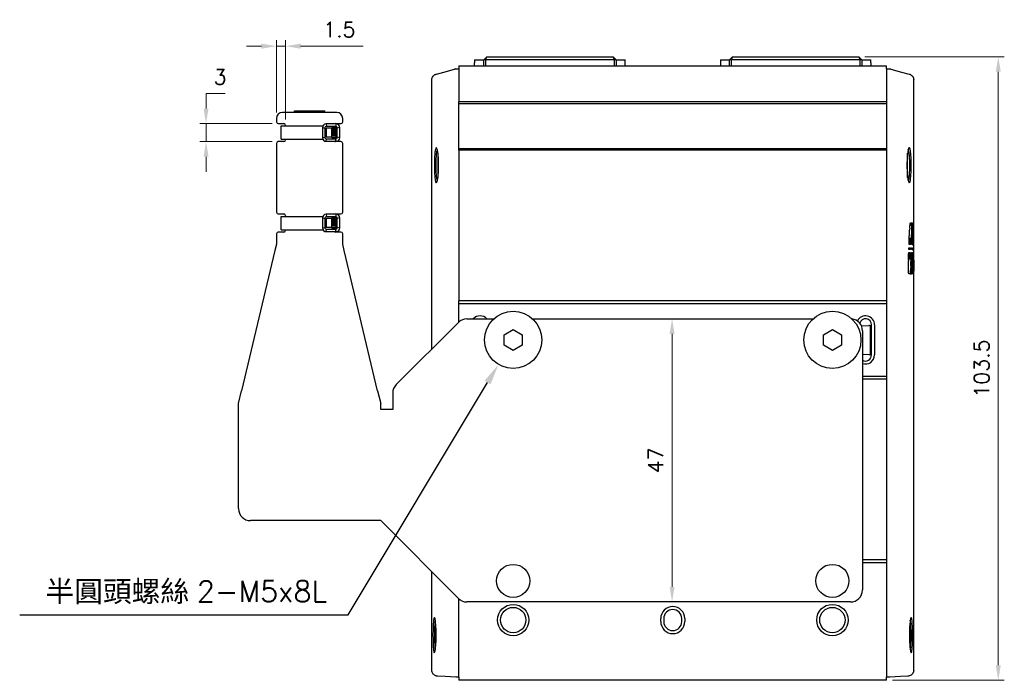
# Model space of a CAD drawing. Header units: millimetres. Extents: x 0 to 7391, y -1386 to 1502.
# Tile 111 of 127: x 7114 to 7278, y 286 to 396. Entities that reach past the tile are written whole.
import ezdxf

# ---------------------------------------------------------------- set-up
doc = ezdxf.new("R2010")
doc.units = ezdxf.units.MM
doc.header["$LTSCALE"] = 0.5
doc.layers.add('AM_5', color=3, linetype='Continuous', lineweight=25)
doc.layers.add('可見 (ISO)', color=7, linetype='Continuous', lineweight=25)
doc.styles.get("Standard").update_dxf_attribs({"font": 'arial.ttf'})
doc.styles.add('尺寸標註', font='romans.shx', dxfattribs={"bigfont": 'CHINESET.SHX'})
doc.dimstyles.new('CNS1$0', dxfattribs={"dimtxt": 2.5, "dimasz": 2.5, "dimexe": 1, "dimexo": 1, "dimgap": 1.5, "dimtad": 1, "dimtoh": 1, "dimdec": 1, "dimdsep": 46, "dimtxsty": '尺寸標註', "dimcen": 0, "dimclrd": 2, "dimclre": 2, "dimclrt": 1, "dimadec": 0, "dimazin": 2, "dimtp": 0.1, "dimtm": 0.1, "dimtfac": 0.71, "dimtdec": 1, "dimtmove": 0, "dimatfit": 0, "dimfxl": 0, "dimlwd": 13, "dimlwe": 13, "dimarcsym": 0})

# ---------------------------------------------------------------- blocks, each defined once
blk = doc.blocks.new('結束バンド-正')
h = blk.add_hatch()
h.set_pattern_fill('ANSI34', color=256, scale=0.01, angle=135)
h.set_pattern_definition([(180, (-455.40018, -1648.04103), (-1e-17, -0.1905), []), (180, (-455.43193, -1648.00928), (-1e-17, -0.1905), []), (180, (-455.46368, -1647.97753), (-1e-17, -0.1905), []), (180, (-455.49543, -1647.94578), (-1e-17, -0.1905), [])])
h.paths.add_polyline_path([(-0.51, -1.57), (-0.61, -2.24), (0.61, -2.24), (0.51, -1.57)])
for p, q in [((-1.11, 6.85), (1.1, 6.85)), ((1.1, 6.85), (1.1, -0.06)), ((0.84, 0), (-0.84, 0)), ((-0.84, 0), (-0.74, -0.4)), ((0.84, 0), (0.74, -0.4)), ((-1.44, -0.6), (-1.44, -2.27)), ((-1.44, -0.6), (-1.04, -0.7)), ((-0.74, -1.57), (-0.84, -1.57)), ((-0.74, -1.57), (-0.74, -0.6)), ((-0.61, -2.24), (-0.51, -1.57)), ((0.61, -2.24), (0.51, -1.57)), ((0.74, -1.57), (0.74, -0.6)), ((0.84, -1.57), (0.74, -1.57)), ((0.84, -1.57), (0.84, -2.17)), ((1.44, -0.6), (1.04, -0.7)), ((1.44, -2.27), (1.44, -0.6)), ((-1.44, -2.27), (-1.04, -2.17)), ((-0.84, -2.87), (-0.74, -2.47)), ((-0.84, -2.87), (0.84, -2.87)), ((0.84, -2.87), (0.74, -2.47)), ((1.44, -2.27), (1.04, -2.17))]:
    blk.add_line(p, q)
for points in [[(-1.11, 6.85), (-1.11, -0.06)], [(0.74, -0.6), (-0.74, -0.6)]]:
    blk.add_lwpolyline(points)
blk.add_lwpolyline([(-0.74, -2.47), (0.74, -2.47, 0.414214), (1.04, -2.17), (1.04, -0.7, 0.414214), (0.74, -0.4), (-0.74, -0.4, 0.414214), (-1.04, -0.7), (-1.04, -2.17, 0.414214)], format="xyb", close=True)
blk.add_lwpolyline([(-0.84, -1.57), (-0.84, -2.17, 0.414214), (-0.74, -2.27), (0.74, -2.27, 0.414214), (0.84, -2.17)], format="xyb")
blk.add_lwpolyline([(-0.81, -1.57), (0.81, -1.57), (0.81, -2.24), (-0.81, -2.24)], close=True)
for centre, start, end in [((-0.84, -0.6), 90, 180), ((0.84, -0.6), 0, 90), ((-0.84, -2.27), 180, 270), ((0.84, -2.27), 270, 0)]:
    blk.add_arc(centre, 0.6, start, end)
blk = doc.blocks.new('*D963')
at = {"layer": 'AM_5', "color": 2, "linetype": 'ByBlock', "lineweight": 13}
for p, q in [((7154.26, 391.31), (7151.76, 391.31)), ((7156.76, 380.31), (7156.76, 392.31)), ((7156.76, 391.31), (7158.26, 391.31)), ((7158.26, 379.16), (7158.26, 392.31)), ((7160.76, 391.31), (7171.14, 391.31))]:
    blk.add_line(p, q, dxfattribs=at)
at = {"layer": 'AM_5', "color": 2}
for points in [[(7154.26, 391.73), (7154.26, 390.89), (7156.76, 391.31)], [(7160.76, 391.73), (7160.76, 390.89), (7158.26, 391.31)]]:
    blk.add_solid(points, dxfattribs=at)
at = {"layer": 'Defpoints', "color": 0}
for p in [(7158.26, 391.31), (7156.76, 379.31), (7158.26, 378.16)]:
    blk.add_point(p, dxfattribs=at)
at = {"layer": 'AM_5', "color": 1, "insert": (7167.2, 394.06), "char_height": 2.5, "attachment_point": 5, "style": '尺寸標註'}
blk.add_mtext('1.5', dxfattribs=at)
blk = doc.blocks.new('*D981')
at = {"layer": 'AM_5', "color": 2, "linetype": 'ByBlock', "lineweight": 13}
for p, q in [((7145.06, 380.96), (7145.06, 383.46)), ((7145.06, 383.46), (7148.23, 383.46)), ((7156.06, 378.46), (7144.06, 378.46)), ((7145.06, 375.46), (7145.06, 378.46)), ((7156.06, 375.46), (7144.06, 375.46)), ((7145.06, 372.96), (7145.06, 370.46))]:
    blk.add_line(p, q, dxfattribs=at)
at = {"layer": 'AM_5', "color": 2}
for points in [[(7144.65, 380.96), (7145.48, 380.96), (7145.06, 378.46)], [(7144.65, 372.96), (7145.48, 372.96), (7145.06, 375.46)]]:
    blk.add_solid(points, dxfattribs=at)
at = {"layer": 'Defpoints', "color": 0}
for p in [(7145.06, 378.46), (7157.06, 378.46), (7157.06, 375.46)]:
    blk.add_point(p, dxfattribs=at)
at = {"layer": 'AM_5', "color": 1, "insert": (7147.4, 386.21), "char_height": 2.5, "attachment_point": 5, "style": '尺寸標註'}
blk.add_mtext('3', dxfattribs=at)
blk = doc.blocks.new('*D982')
at = {"layer": 'AM_5', "color": 2, "linetype": 'ByBlock', "lineweight": 13}
for p, q in [((7221.56, 346.05), (7221.45, 346.05)), ((7222.45, 343.55), (7222.45, 301.55)), ((7221.23, 299.05), (7223.45, 299.05))]:
    blk.add_line(p, q, dxfattribs=at)
at = {"layer": 'AM_5', "color": 2}
for points in [[(7222.03, 343.55), (7222.86, 343.55), (7222.45, 346.05)], [(7222.03, 301.55), (7222.86, 301.55), (7222.45, 299.05)]]:
    blk.add_solid(points, dxfattribs=at)
at = {"layer": 'Defpoints', "color": 0}
for p in [(7222.56, 346.05), (7220.23, 299.05), (7222.45, 299.05)]:
    blk.add_point(p, dxfattribs=at)
at = {"layer": 'AM_5', "color": 1, "insert": (7219.7, 322.55), "char_height": 2.5, "attachment_point": 5, "rotation": 90, "style": '尺寸標註'}
blk.add_mtext('47', dxfattribs=at)
blk = doc.blocks.new('*D983')
at = {"layer": 'AM_5', "color": 2, "linetype": 'ByBlock', "lineweight": 13}
for p, q in [((7254.46, 389.55), (7277.61, 389.55)), ((7276.61, 387.05), (7276.61, 288.55)), ((7259.06, 286.05), (7277.61, 286.05))]:
    blk.add_line(p, q, dxfattribs=at)
at = {"layer": 'AM_5', "color": 2}
for points in [[(7276.19, 387.05), (7277.03, 387.05), (7276.61, 389.55)], [(7276.19, 288.55), (7277.03, 288.55), (7276.61, 286.05)]]:
    blk.add_solid(points, dxfattribs=at)
at = {"layer": 'Defpoints', "color": 0}
for p in [(7253.46, 389.55), (7258.06, 286.05), (7276.61, 286.05)]:
    blk.add_point(p, dxfattribs=at)
at = {"layer": 'AM_5', "color": 1, "insert": (7273.86, 337.8), "char_height": 2.5, "attachment_point": 5, "rotation": 90, "style": '尺寸標註'}
blk.add_mtext('103.5', dxfattribs=at)
blk = doc.blocks.new('*S936')
at = {"layer": 'AM_5'}
for p, q in [((2129.12, -461.28), (2152.3, -422.74)), ((2074.61, -461.28), (2129.12, -461.28))]:
    blk.add_line(p, q, dxfattribs=at)
at = {"layer": 'AM_5', "linetype": 'Continuous'}
blk.add_trace([(2152.8, -423.04), (2151.8, -422.44), (2154.1, -419.74)], dxfattribs=at)
at = {"layer": 'AM_5', "color": 2, "insert": (2125.62, -459.53), "char_height": 3.5, "attachment_point": 9}
blk.add_mtext('{\\fPMingLiU|b0|i0|c136|p18;半圓頭螺絲 \\Fromans|c0;2-M\\Fromans|c136;5\\Fromans|c0;x\\Fromans|c136;8\\Fromans|c0;L}', dxfattribs=at)

msp = doc.modelspace()

# ---------------------------------------------------------------- linework, layer by layer
at = {"layer": '可見 (ISO)'}
for p, q in [((7191.162, 389.048), (7191.662, 389.548)), ((7191.462, 389.048), (7191.67, 389.548)), ((7191.662, 389.548), (7191.67, 389.548)), ((7191.67, 389.548), (7212.655, 389.548)), ((7212.655, 389.548), (7212.662, 389.548)), ((7212.862, 389.048), (7212.655, 389.548)), ((7212.662, 389.548), (7213.162, 389.048)), ((7232.463, 389.548), (7231.963, 389.048)), ((7232.47, 389.548), (7232.263, 389.048)), ((7232.463, 389.548), (7232.47, 389.548)), ((7232.47, 389.548), (7253.456, 389.548)), ((7253.456, 389.548), (7253.463, 389.548)), ((7253.456, 389.548), (7253.663, 389.048)), ((7253.963, 389.048), (7253.463, 389.548)), ((7184.565, 387.013), (7186.34, 387.489)), ((7186.546, 387.521), (7187.063, 387.548)), ((7187.063, 388.048), (7187.063, 387.548)), ((7187.063, 388.048), (7258.063, 388.048)), ((7187.063, 387.548), (7187.063, 382.048)), ((7189.662, 389.048), (7191.162, 389.048)), ((7189.662, 389.048), (7189.662, 388.548)), ((7189.662, 388.048), (7189.662, 388.548)), ((7191.162, 388.048), (7191.162, 389.048)), ((7191.462, 389.048), (7191.162, 389.048)), ((7212.862, 389.048), (7191.462, 389.048)), ((7191.462, 389.048), (7191.462, 388.048)), ((7212.862, 388.048), (7212.862, 389.048)), ((7213.162, 389.048), (7212.862, 389.048)), ((7213.162, 389.048), (7213.162, 388.048)), ((7213.162, 389.048), (7214.662, 389.048)), ((7214.662, 388.548), (7214.662, 389.048)), ((7214.662, 388.048), (7214.662, 388.548)), ((7230.463, 389.048), (7231.963, 389.048)), ((7230.463, 389.048), (7230.463, 388.548)), ((7230.463, 388.548), (7230.463, 388.048)), ((7231.963, 388.048), (7231.963, 389.048)), ((7232.263, 389.048), (7231.963, 389.048)), ((7253.663, 389.048), (7232.263, 389.048)), ((7232.263, 389.048), (7232.263, 388.048)), ((7253.663, 388.048), (7253.663, 389.048)), ((7253.963, 389.048), (7253.663, 389.048)), ((7253.963, 389.048), (7253.963, 388.048)), ((7253.963, 389.048), (7255.463, 389.048)), ((7255.463, 388.548), (7255.463, 389.048)), ((7255.463, 388.548), (7255.463, 388.048)), ((7258.063, 387.548), (7258.063, 388.048)), ((7258.063, 387.548), (7258.063, 382.048)), ((7258.063, 387.548), (7258.579, 387.521)), ((7258.786, 387.489), (7260.561, 387.013)), ((7183.304, 386.675), (7184.565, 387.013)), ((7260.561, 387.013), (7261.822, 386.675)), ((7182.563, 341.048), (7182.563, 385.709)), ((7262.563, 356.737), (7262.563, 385.709)), ((7187.063, 381.748), (7187.063, 382.048)), ((7258.063, 382.048), (7187.063, 382.048)), ((7187.063, 374.348), (7187.063, 381.748)), ((7258.063, 381.748), (7187.063, 381.748)), ((7258.063, 382.048), (7258.063, 381.748)), ((7258.063, 381.748), (7258.063, 374.348)), ((7156.763, 379.311), (7156.763, 378.758)), ((7166.763, 380.311), (7157.763, 380.311)), ((7159.763, 380.548), (7164.763, 380.548)), ((7159.763, 380.311), (7159.763, 380.548)), ((7164.763, 380.311), (7164.763, 380.548)), ((7167.763, 378.758), (7167.763, 379.311)), ((7157.063, 378.458), (7157.963, 378.458)), ((7158.263, 378.158), (7158.263, 378.056)), ((7166.563, 378.458), (7167.463, 378.458)), ((7156.763, 375.158), (7156.763, 363.758)), ((7157.963, 375.458), (7157.063, 375.458)), ((7158.263, 375.852), (7158.263, 375.758)), ((7167.463, 375.458), (7166.563, 375.458)), ((7167.763, 363.758), (7167.763, 375.158)), ((7183.563, 373.567), (7183.563, 369.53)), ((7187.063, 374.048), (7187.063, 374.348)), ((7187.063, 374.348), (7258.063, 374.348)), ((7187.063, 374.048), (7187.063, 349.048)), ((7258.063, 374.048), (7187.063, 374.048)), ((7258.063, 374.348), (7258.063, 374.048)), ((7258.063, 374.048), (7258.063, 349.048)), ((7261.563, 369.53), (7261.563, 373.567)), ((7157.063, 363.458), (7157.963, 363.458)), ((7158.263, 363.158), (7158.263, 363.056)), ((7166.563, 363.458), (7167.463, 363.458)), ((7262.046, 361.998), (7262.343, 361.998)), ((7262.147, 361.995), (7262.348, 361.995)), ((7262.152, 361.988), (7262.353, 361.988)), ((7262.157, 361.975), (7262.358, 361.975)), ((7262.162, 361.956), (7262.362, 361.956)), ((7262.167, 361.932), (7262.367, 361.932)), ((7262.171, 361.903), (7262.372, 361.903)), ((7262.176, 361.868), (7262.376, 361.868)), ((7262.18, 361.828), (7262.38, 361.828)), ((7262.184, 361.784), (7262.384, 361.784)), ((7262.187, 361.737), (7262.388, 361.737)), ((7262.191, 361.686), (7262.391, 361.686)), ((7262.194, 361.632), (7262.394, 361.632)), ((7262.196, 361.573), (7262.397, 361.573)), ((7262.199, 361.51), (7262.399, 361.51)), ((7262.199, 361.51), (7262.201, 361.443)), ((7262.201, 361.443), (7262.402, 361.443)), ((7262.201, 361.443), (7262.203, 361.373)), ((7262.203, 361.373), (7262.404, 361.373)), ((7262.203, 361.373), (7262.205, 361.301)), ((7262.402, 361.443), (7262.399, 361.51)), ((7262.404, 361.373), (7262.402, 361.443)), ((7262.405, 361.301), (7262.404, 361.373)), ((7262.533, 361.934), (7262.562, 361.934)), ((7156.763, 360.158), (7156.763, 358.458)), ((7157.963, 360.458), (7157.063, 360.458)), ((7158.263, 360.852), (7158.263, 360.758)), ((7167.463, 360.458), (7166.563, 360.458)), ((7167.763, 358.458), (7167.763, 360.158)), ((7261.888, 360.823), (7261.884, 360.747)), ((7261.892, 360.898), (7261.888, 360.823)), ((7261.896, 360.973), (7261.892, 360.898)), ((7261.901, 361.046), (7261.896, 360.973)), ((7261.906, 361.119), (7261.901, 361.046)), ((7262.205, 360.1), (7262.204, 360.067)), ((7262.204, 360.067), (7262.204, 360.035)), ((7262.204, 360.035), (7262.204, 360.003)), ((7262.204, 360.003), (7262.404, 360.003)), ((7262.205, 361.301), (7262.405, 361.301)), ((7262.205, 361.301), (7262.206, 361.226)), ((7262.206, 360.229), (7262.205, 360.196)), ((7262.205, 360.196), (7262.205, 360.164)), ((7262.205, 360.164), (7262.205, 360.132)), ((7262.205, 360.132), (7262.205, 360.1)), ((7262.206, 361.226), (7262.407, 361.226)), ((7262.206, 361.226), (7262.208, 361.151)), ((7262.207, 360.357), (7262.206, 360.325)), ((7262.206, 360.325), (7262.206, 360.293)), ((7262.206, 360.293), (7262.206, 360.261)), ((7262.206, 360.261), (7262.206, 360.229)), ((7262.208, 360.518), (7262.207, 360.486)), ((7262.207, 360.486), (7262.207, 360.453)), ((7262.207, 360.453), (7262.207, 360.421)), ((7262.207, 360.421), (7262.207, 360.389)), ((7262.207, 360.389), (7262.207, 360.357)), ((7262.208, 361.151), (7262.408, 361.151)), ((7262.208, 361.151), (7262.208, 361.074)), ((7262.208, 361.074), (7262.409, 361.074)), ((7262.208, 361.074), (7262.209, 360.998)), ((7262.209, 360.741), (7262.208, 360.709)), ((7262.208, 360.709), (7262.208, 360.677)), ((7262.208, 360.677), (7262.208, 360.645)), ((7262.208, 360.645), (7262.208, 360.613)), ((7262.208, 360.613), (7262.208, 360.581)), ((7262.208, 360.581), (7262.208, 360.549)), ((7262.208, 360.549), (7262.208, 360.518)), ((7262.209, 360.998), (7262.409, 360.998)), ((7262.209, 360.998), (7262.209, 360.923)), ((7262.209, 360.923), (7262.409, 360.923)), ((7262.209, 360.923), (7262.209, 360.848)), ((7262.209, 360.848), (7262.409, 360.848)), ((7262.209, 360.848), (7262.209, 360.772)), ((7262.209, 360.772), (7262.409, 360.772)), ((7262.209, 360.772), (7262.209, 360.741)), ((7262.404, 360.035), (7262.405, 360.067)), ((7262.404, 360.003), (7262.404, 360.035)), ((7262.407, 361.226), (7262.405, 361.301)), ((7262.405, 360.164), (7262.406, 360.196)), ((7262.405, 360.132), (7262.405, 360.164)), ((7262.405, 360.1), (7262.405, 360.132)), ((7262.405, 360.067), (7262.405, 360.1)), ((7262.406, 360.293), (7262.407, 360.325)), ((7262.406, 360.261), (7262.406, 360.293)), ((7262.406, 360.229), (7262.406, 360.261)), ((7262.406, 360.196), (7262.406, 360.229)), ((7262.408, 361.151), (7262.407, 361.226)), ((7262.407, 360.421), (7262.408, 360.453)), ((7262.407, 360.389), (7262.407, 360.421)), ((7262.407, 360.357), (7262.407, 360.389)), ((7262.407, 360.325), (7262.407, 360.357)), ((7262.409, 361.074), (7262.408, 361.151)), ((7262.408, 360.645), (7262.409, 360.677)), ((7262.408, 360.613), (7262.408, 360.645)), ((7262.408, 360.581), (7262.408, 360.613)), ((7262.408, 360.549), (7262.408, 360.581)), ((7262.408, 360.518), (7262.408, 360.549)), ((7262.408, 360.486), (7262.408, 360.518)), ((7262.408, 360.453), (7262.408, 360.486)), ((7262.409, 360.998), (7262.409, 361.074)), ((7262.409, 360.923), (7262.409, 360.998)), ((7262.409, 360.848), (7262.409, 360.923)), ((7262.409, 360.772), (7262.409, 360.848)), ((7262.409, 360.741), (7262.409, 360.772)), ((7262.409, 360.709), (7262.409, 360.741)), ((7262.409, 360.677), (7262.409, 360.709)), ((7156.763, 358.458), (7156.511, 357.399)), ((7168.015, 357.399), (7167.763, 358.458)), ((7262.039, 358.382), (7261.792, 358.382)), ((7261.873, 359.421), (7262.074, 359.421)), ((7262.243, 359.421), (7262.074, 359.421)), ((7262.373, 358.382), (7262.215, 358.382)), ((7262.55, 358.22), (7262.497, 358.22)), ((7156.511, 357.399), (7150.967, 334.095)), ((7173.559, 334.095), (7168.015, 357.399)), ((7261.734, 357.069), (7261.995, 357.069)), ((7262.009, 357.58), (7261.755, 357.58)), ((7261.766, 357.845), (7262.018, 357.845)), ((7262.179, 357.069), (7262.348, 357.069)), ((7262.357, 357.58), (7262.193, 357.58)), ((7262.201, 357.845), (7262.362, 357.845)), ((7262.451, 356.907), (7262.553, 356.907)), ((7262.552, 357.417), (7262.469, 357.417)), ((7262.479, 357.682), (7262.551, 357.682)), ((7261.655, 354.796), (7261.654, 354.721)), ((7261.656, 354.838), (7261.655, 354.796)), ((7261.657, 354.88), (7261.656, 354.838)), ((7261.658, 354.965), (7261.657, 354.923)), ((7261.657, 354.923), (7261.657, 354.88)), ((7261.659, 355.007), (7261.658, 354.965)), ((7261.66, 355.049), (7261.659, 355.007)), ((7261.661, 355.092), (7261.66, 355.049)), ((7261.662, 355.176), (7261.661, 355.134)), ((7261.661, 355.134), (7261.661, 355.092)), ((7261.663, 355.219), (7261.662, 355.176)), ((7261.664, 355.261), (7261.663, 355.219)), ((7261.665, 355.304), (7261.664, 355.261)), ((7261.666, 355.346), (7261.665, 355.304)), ((7261.668, 355.389), (7261.666, 355.346)), ((7261.669, 355.431), (7261.668, 355.389)), ((7261.67, 355.474), (7261.669, 355.431)), ((7261.671, 355.516), (7261.67, 355.474)), ((7261.672, 355.559), (7261.671, 355.516)), ((7261.674, 355.601), (7261.672, 355.559)), ((7261.675, 355.644), (7261.674, 355.601)), ((7261.676, 355.686), (7261.675, 355.644)), ((7261.678, 355.729), (7261.676, 355.686)), ((7261.679, 355.771), (7261.678, 355.729)), ((7261.681, 355.814), (7261.679, 355.771)), ((7261.757, 356.021), (7261.958, 356.021)), ((7261.958, 356.021), (7262.149, 356.021)), ((7262.098, 354.837), (7262.096, 354.752)), ((7262.098, 354.837), (7262.298, 354.837)), ((7262.296, 354.752), (7262.298, 354.837)), ((7262.408, 355.907), (7262.507, 355.907)), ((7262.562, 355.814), (7262.562, 355.771)), ((7262.562, 355.771), (7262.562, 355.729)), ((7262.562, 355.729), (7262.562, 355.686)), ((7262.562, 355.686), (7262.562, 355.644)), ((7262.562, 355.644), (7262.562, 355.601)), ((7262.562, 355.601), (7262.562, 355.559)), ((7262.562, 355.559), (7262.562, 355.516)), ((7262.562, 355.516), (7262.562, 355.474)), ((7262.562, 355.474), (7262.562, 355.431)), ((7262.562, 355.431), (7262.562, 355.389)), ((7262.562, 355.389), (7262.562, 355.346)), ((7262.562, 355.346), (7262.562, 355.304)), ((7262.562, 355.304), (7262.562, 355.261)), ((7262.562, 355.261), (7262.562, 355.219)), ((7262.562, 355.219), (7262.562, 355.176)), ((7262.562, 355.176), (7262.562, 355.134)), ((7262.562, 355.134), (7262.562, 355.091)), ((7262.562, 355.091), (7262.562, 355.049)), ((7262.562, 355.049), (7262.562, 355.007)), ((7262.562, 355.007), (7262.562, 354.965)), ((7262.562, 354.965), (7262.562, 354.923)), ((7262.562, 354.923), (7262.562, 354.88)), ((7262.562, 354.88), (7262.562, 354.838)), ((7262.562, 354.838), (7262.562, 354.796)), ((7262.562, 354.796), (7262.562, 354.721)), ((7261.654, 354.721), (7261.653, 354.646)), ((7261.653, 354.646), (7261.653, 354.571)), ((7261.653, 354.571), (7261.654, 354.495)), ((7261.654, 354.495), (7261.655, 354.418)), ((7261.655, 354.418), (7261.657, 354.341)), ((7261.657, 354.341), (7261.66, 354.265)), ((7261.66, 354.265), (7261.664, 354.191)), ((7261.664, 354.191), (7261.668, 354.12)), ((7261.668, 354.12), (7261.673, 354.051)), ((7261.673, 354.051), (7261.679, 353.986)), ((7262.166, 353.516), (7261.788, 353.516)), ((7261.974, 353.53), (7262.175, 353.53)), ((7261.982, 353.548), (7262.183, 353.548)), ((7261.99, 353.571), (7262.19, 353.571)), ((7261.997, 353.597), (7262.198, 353.597)), ((7262.005, 353.627), (7262.205, 353.627)), ((7262.012, 353.661), (7262.213, 353.661)), ((7262.019, 353.698), (7262.219, 353.698)), ((7262.025, 353.739), (7262.226, 353.739)), ((7262.032, 353.783), (7262.232, 353.783)), ((7262.038, 353.831), (7262.239, 353.831)), ((7262.044, 353.883), (7262.245, 353.883)), ((7262.05, 353.939), (7262.25, 353.939)), ((7262.055, 353.999), (7262.256, 353.999)), ((7262.061, 354.062), (7262.261, 354.062)), ((7262.066, 354.129), (7262.266, 354.129)), ((7262.071, 354.198), (7262.271, 354.198)), ((7262.075, 354.271), (7262.276, 354.271)), ((7262.079, 354.346), (7262.28, 354.346)), ((7262.083, 354.424), (7262.284, 354.424)), ((7262.09, 354.586), (7262.087, 354.504)), ((7262.087, 354.504), (7262.287, 354.504)), ((7262.093, 354.668), (7262.09, 354.586)), ((7262.09, 354.586), (7262.291, 354.586)), ((7262.096, 354.752), (7262.093, 354.668)), ((7262.093, 354.668), (7262.293, 354.668)), ((7262.096, 354.752), (7262.296, 354.752)), ((7262.426, 353.516), (7262.279, 353.516)), ((7262.287, 354.504), (7262.291, 354.586)), ((7262.291, 354.586), (7262.293, 354.668)), ((7262.293, 354.668), (7262.296, 354.752)), ((7262.56, 353.516), (7262.518, 353.516)), ((7262.562, 354.721), (7262.562, 354.646)), ((7262.562, 354.646), (7262.562, 354.571)), ((7262.562, 354.571), (7262.562, 354.495)), ((7262.562, 354.495), (7262.562, 354.418)), ((7262.562, 354.418), (7262.562, 354.341)), ((7262.562, 354.341), (7262.562, 354.266)), ((7262.562, 354.266), (7262.562, 354.192)), ((7262.562, 354.192), (7262.562, 354.12)), ((7262.562, 354.12), (7262.562, 354.051)), ((7262.562, 354.051), (7262.562, 353.986)), ((7262.563, 287.733), (7262.563, 353.686)), ((7187.063, 348.548), (7187.063, 349.048)), ((7258.063, 349.048), (7187.063, 349.048)), ((7187.063, 345.544), (7187.063, 348.548)), ((7258.063, 348.548), (7187.063, 348.548)), ((7258.063, 349.048), (7258.063, 348.548)), ((7258.063, 348.548), (7258.063, 336.548)), ((7176.649, 335.134), (7186.977, 345.463)), ((7188.391, 346.048), (7192.851, 346.048)), ((7199.274, 346.048), (7245.851, 346.048)), ((7255.363, 344.954), (7255.563, 344.961)), ((7255.563, 340.048), (7255.563, 345.048)), ((7256.063, 345.048), (7256.063, 340.048)), ((7194.563, 343.415), (7196.063, 344.281)), ((7194.563, 341.682), (7194.563, 343.415)), ((7196.063, 344.281), (7197.563, 343.415)), ((7197.563, 343.415), (7197.563, 341.682)), ((7247.563, 343.415), (7249.063, 344.281)), ((7247.563, 341.682), (7247.563, 343.415)), ((7249.063, 344.281), (7250.563, 343.415)), ((7250.563, 343.415), (7250.563, 341.682)), ((7253.934, 344.904), (7253.871, 344.902)), ((7253.934, 344.904), (7255.107, 344.945)), ((7254.063, 344.048), (7254.063, 301.048)), ((7255.236, 344.95), (7255.107, 344.945)), ((7255.236, 344.95), (7255.363, 344.954)), ((7255.363, 344.954), (7255.363, 340.143)), ((7196.063, 340.816), (7194.563, 341.682)), ((7197.563, 341.682), (7196.063, 340.816)), ((7249.063, 340.816), (7247.563, 341.682)), ((7250.563, 341.682), (7249.063, 340.816)), ((7254.063, 340.188), (7255.107, 340.152)), ((7255.107, 340.152), (7255.236, 340.147)), ((7255.236, 340.147), (7255.363, 340.143)), ((7255.363, 340.143), (7255.563, 340.136)), ((7254.063, 336.548), (7258.063, 336.548)), ((7258.063, 336.048), (7254.063, 336.048)), ((7258.063, 336.548), (7258.063, 336.048)), ((7258.063, 336.048), (7258.063, 306.048)), ((7150.463, 331.975), (7150.967, 334.095)), ((7173.559, 334.095), (7174.063, 331.975)), ((7176.063, 333.72), (7176.063, 330.975)), ((7150.463, 314.548), (7150.463, 331.975)), ((7174.063, 330.975), (7174.063, 331.975)), ((7176.063, 330.975), (7174.063, 330.975)), ((7174.063, 312.548), (7152.463, 312.548)), ((7186.977, 299.634), (7174.063, 312.548)), ((7258.063, 306.048), (7254.063, 306.048)), ((7258.063, 306.048), (7258.063, 305.548)), ((7258.063, 305.548), (7254.063, 305.548)), ((7258.063, 305.548), (7258.063, 286.548)), ((7182.563, 287.733), (7182.563, 304.048)), ((7187.063, 286.548), (7187.063, 299.553)), ((7252.063, 299.048), (7188.391, 299.048)), ((7220.563, 295.798), (7220.563, 296.298)), ((7221.063, 296.298), (7221.063, 295.798)), ((7224.063, 295.798), (7224.063, 296.298)), ((7224.563, 296.298), (7224.563, 295.798)), ((7184.771, 286.669), (7183.51, 286.735)), ((7186.546, 286.576), (7184.771, 286.669)), ((7187.063, 286.548), (7186.546, 286.576)), ((7187.063, 286.548), (7187.063, 286.048)), ((7258.579, 286.576), (7258.063, 286.548)), ((7258.063, 286.048), (7258.063, 286.548)), ((7260.354, 286.669), (7258.579, 286.576)), ((7261.615, 286.735), (7260.354, 286.669)), ((7258.063, 286.048), (7187.063, 286.048))]:
    msp.add_line(p, q, dxfattribs=at)
for centre, radius in [((7196.063, 342.548), 4.75), ((7249.063, 342.548), 4.75), ((7196.063, 302.548), 2.75), ((7249.063, 302.548), 2.75), ((7196.063, 296.048), 2.6), ((7196.063, 296.048), 2.1), ((7249.063, 296.048), 2.6), ((7249.063, 296.048), 2.1)]:
    msp.add_circle(centre, radius, dxfattribs=at)
for centre, radius, start, end in [((7186.599, 386.523), 1, 93, 105), ((7258.527, 386.523), 1, 75, 87), ((7157.763, 379.311), 1, 90, 180), ((7166.763, 379.311), 1, 0, 90), ((7157.063, 378.758), 0.3, 180, 270), ((7157.963, 378.158), 0.3, 0, 90), ((7166.563, 378.158), 0.3, 90, 128.30698), ((7167.463, 378.758), 0.3, 270, 0), ((7157.063, 375.158), 0.3, 90, 180), ((7157.963, 375.758), 0.3, 270, 0), ((7166.563, 375.758), 0.3, 231.69302, 270), ((7167.463, 375.158), 0.3, 0, 90), ((7157.063, 363.758), 0.3, 180, 270), ((7157.963, 363.158), 0.3, 0, 90), ((7166.563, 363.158), 0.3, 90, 128.30698), ((7167.463, 363.758), 0.3, 270, 0), ((7157.063, 360.158), 0.3, 90, 180), ((7157.963, 360.758), 0.3, 270, 0), ((7166.563, 360.758), 0.3, 231.69302, 270), ((7167.463, 360.158), 0.3, 0, 90), ((7188.391, 344.048), 2, 90, 135), ((7190.563, 345.048), 1.5, 41.81031, 138.18969), ((7252.063, 344.048), 2, 0, 83.53755), ((7254.563, 345.048), 1.5, 0, 154.71408), ((7254.563, 345.048), 1, 0, 163.91271), ((7254.563, 340.048), 1.5, 250.52878, 0), ((7254.563, 340.048), 1, 240, 0), ((7178.063, 333.72), 2, 135, 180), ((7152.463, 314.548), 2, 180, 270), ((7252.063, 301.048), 2, 270, 0), ((7188.391, 301.048), 2, 225, 270), ((7222.563, 296.298), 2, 0, 180), ((7222.563, 296.298), 1.5, 0, 180), ((7222.563, 295.798), 2, 180, 0), ((7222.563, 295.798), 1.5, 180, 0)]:
    msp.add_arc(centre, radius, start, end, dxfattribs=at)
for centre, major_axis, ratio, start_param, end_param in [((7162.563, 375.448), (0, 125.048), 0.799691, 4.5986761, 4.5992154), ((7162.563, 374.241), (0, 114.362), 0.8744187, 4.5992154, 4.5997845), ((7162.563, 373.13), (0, 104.479), 0.9571316, 4.5997845, 4.6003824), ((7162.563, 372.135), (100, 0), 0.9557467, 6.1711787, 6.1718032), ((7162.563, 371.248), (100, 0), 0.8759416, 6.1718032, 6.1724517), ((7162.563, 370.447), (100, 0), 0.8034697, 6.1724517, 6.1731214), ((7162.563, 369.714), (100, 0), 0.7367676, 6.1731214, 6.1738096), ((7162.563, 369.036), (100, 0), 0.6746296, 6.1738096, 6.1745137), ((7162.563, 368.401), (100, 0), 0.616038, 6.1745137, 6.175231), ((7162.563, 367.799), (100, 0), 0.5601598, 6.175231, 6.1759587), ((7162.563, 367.222), (100, 0), 0.5062657, 6.1759587, 6.1766941), ((7162.563, 366.665), (100, 0), 0.4539127, 6.1766941, 6.1774374), ((7162.563, 366.144), (100, 0), 0.4045495, 6.1774374, 6.1782017), ((7162.563, 365.648), (100, 0), 0.3571849, 6.1782017, 6.1789871), ((7162.563, 365.168), (100, 0), 0.3109941, 6.1789871, 6.1797912), ((7162.563, 364.698), (100, 0), 0.2654822, 6.1797912, 6.1806115), ((7162.563, 364.234), (100, 0), 0.2202013, 6.1806115, 6.1814454), ((7162.563, 361.799), (-99.8, 0), 0.030003, 3.2073211, 3.2080737), ((7162.563, 361.337), (-99.8, 0), 0.1004939, 3.2065577, 3.2073211), ((7162.563, 360.879), (-99.8, 0), 0.1711298, 3.2057908, 3.2065577), ((7162.563, 360.413), (-99.8, 0), 0.2439685, 3.205028, 3.2057908), ((7162.563, 359.924), (-99.8, 0), 0.3212097, 3.2042766, 3.205028), ((7162.563, 359.399), (-99.8, 0), 0.4052291, 3.203544, 3.2042766), ((7162.563, 358.846), (-99.8, 0), 0.4946223, 3.2028365, 3.203544), ((7162.563, 358.281), (-99.8, 0), 0.5872111, 3.2021592, 3.2028365), ((7162.563, 357.688), (-99.8, 0), 0.6853555, 3.2015171, 3.2021592), ((7162.563, 357.047), (-99.8, 0), 0.7925347, 3.2009154, 3.2015171), ((7162.563, 356.331), (-99.8, 0), 0.9136025, 3.200359, 3.2009154), ((7162.563, 355.504), (0, -105.259), 0.9481374, 1.6290452, 1.6295626), ((7162.563, 354.571), (0, -121.288), 0.8228344, 1.6285581, 1.6290452), ((7162.563, 353.488), (0, -140.046), 0.7126234, 1.6281068, 1.6285581), ((7162.563, 361.799), (100, 0), 0.030003, 0.0655968, 0.0663479), ((7162.563, 361.337), (100, 0), 0.1004939, 0.0648349, 0.0655968), ((7162.563, 360.879), (100, 0), 0.1711298, 0.0640696, 0.0648349), ((7162.563, 360.413), (100, 0), 0.2439685, 0.0633083, 0.0640696), ((7162.563, 359.924), (100, 0), 0.3212097, 0.0625584, 0.0633083), ((7162.563, 359.399), (100, 0), 0.4052291, 0.0618272, 0.0625584), ((7162.563, 358.846), (100, 0), 0.4946223, 0.0611212, 0.0618272), ((7162.563, 358.281), (100, 0), 0.5872111, 0.0604452, 0.0611212), ((7162.563, 357.688), (100, 0), 0.6853555, 0.0598045, 0.0604452), ((7162.563, 357.047), (100, 0), 0.7925347, 0.0592039, 0.0598045), ((7162.563, 356.331), (100, 0), 0.9136025, 0.0586486, 0.0592039), ((7162.563, 355.504), (0, -105.47), 0.9481374, 1.6289285, 1.629445), ((7162.563, 354.571), (0, -121.531), 0.8228344, 1.6284424, 1.6289285), ((7162.563, 353.488), (0, -140.327), 0.7126234, 1.6279921, 1.6284424), ((6197.687, 369.47), (1064.876, 0), 0.9519505, 6.2720871, 6.2757517), ((6196.512, 363.238), (1066.051, 0), 0.9519505, 6.2782405, 6.2819009), ((6217.192, 396.414), (1045.363, 0), 0.9519505, 6.2449585, 6.2473368), ((7162.563, 378.233), (0, 149.539), 0.6687199, 4.5976906, 4.5981676), ((7162.563, 376.769), (0, 136.692), 0.7315694, 4.5981676, 4.5986761), ((6203.324, 377.45), (1059.038, 0), 0.9519506, 6.2653005, 6.2658779), ((6201.382, 377.451), (1061.181, 0), 0.9519506, 6.2643081, 6.2659126), ((6229.803, 389.572), (1032.556, 0), 0.9511431, 6.2514214, 6.2524795), ((6227.877, 389.574), (1034.683, 0), 0.9511431, 6.2514855, 6.2525415), ((6223.002, 383.887), (1039.559, 0), 0.9511431, 6.2573877, 6.2584384), ((6220.936, 396.385), (1041.617, 0), 0.9519506, 6.2422578, 6.2435246), ((7162.563, 396.653), (0, 308.062), 0.3246097, 4.5852085, 4.5860765), ((6215.213, 389.795), (1047.145, 0), 0.9519505, 6.2492968, 6.250349), ((7162.563, 389.952), (0, 307.446), 0.3246097, 4.6068979, 4.6077655), ((6213.247, 389.797), (1049.311, 0), 0.9519505, 6.2493653, 6.2504154), ((7162.563, 389.952), (0, 308.062), 0.3246097, 4.6071096, 4.6079755), ((6207.872, 384.082), (1054.689, 0), 0.9519505, 6.255232, 6.2562766), ((7162.563, 384.039), (0, 308.062), 0.3246097, 4.6263942, 4.6272585), ((7017.25, 362.608), (245.313, 0), 0.7705411, 6.2350647, 6.2530172), ((6203.263, 377.331), (1059.299, 0), 0.9519505, 6.2608761, 6.2630904), ((7162.563, 377.337), (0, 308.062), 0.3246097, 4.6482091, 4.6490719), ((7162.603, 362.661), (0.005, 121.403), 0.8233715, 4.66922, 4.671407), ((7162.563, 350.304), (0, -485.709), 0.2058846, 1.5854411, 1.5859873), ((4301.448, 349.576), (2961.115, 0), 0.9829723, 0.0013534, 0.0025184), ((6196.355, 356.737), (1066.208, 0), 0.9519505, 6.282276, 6.2831853), ((6205.21, 377.331), (1057.152, 0), 0.9519505, 6.2608312, 6.262008), ((6999.492, 360.186), (263.071, 0), 0.7877367, 6.2509912, 6.2625341), ((2864.854, 333.941), (4397.709, 0), 0.988582, 0.0045025, 0.0050525), ((7162.563, 336.026), (0, -135.367), 0.7387328, 1.7034034, 1.7038615), ((7162.563, 338.434), (0, -117.153), 0.853584, 1.7029123, 1.7034034), ((7162.563, 340.507), (0, -101.419), 0.9860113, 1.7023803, 1.7029123), ((7162.563, 342.252), (-100, 0), 0.8811877, 3.2725975, 3.2731766), ((7162.563, 343.771), (-100, 0), 0.764877, 3.2719761, 3.2725975), ((7162.563, 345.14), (-100, 0), 0.6595766, 3.2713173, 3.2719761), ((7162.563, 346.412), (-100, 0), 0.5612569, 3.270626, 3.2713173), ((7162.563, 347.622), (-100, 0), 0.4672574, 3.2699068, 3.270626), ((7162.563, 348.742), (-100, 0), 0.379752, 3.2691662, 3.2699068), ((7162.563, 349.756), (-100, 0), 0.3000014, 3.2684114, 3.2691662), ((7162.563, 350.7), (-100, 0), 0.2253998, 3.2676499, 3.2684114), ((7162.563, 351.602), (-100, 0), 0.1536105, 3.2668893, 3.2676499), ((7162.563, 352.491), (-100, 0), 0.0825105, 3.2661369, 3.2668893), ((7162.76, 354.855), (99.603, 0.003), 0.1509641, 6.1938389, 6.194771), ((7162.146, 355.3), (100.217, -0.008), 0.1997984, 6.1950614, 6.195981), ((7163.056, 355.709), (99.307, 0.011), 0.2499206, 6.1955389, 6.1964498), ((7162.563, 356.145), (99.8, 0), 0.2986217, 6.1966925, 6.1975849), ((7162.563, 356.572), (99.8, 0), 0.348697, 6.1975849, 6.1984581), ((7162.563, 357.007), (99.8, 0), 0.4001674, 6.1984581, 6.1993088), ((7162.563, 357.455), (99.8, 0), 0.453743, 6.1993088, 6.2001337), ((7162.563, 357.923), (99.8, 0), 0.5102581, 6.2001337, 6.2009297), ((7162.563, 358.418), (99.8, 0), 0.570592, 6.2009297, 6.2017052), ((7162.563, 358.927), (99.8, 0), 0.6333543, 6.2017052, 6.2024698), ((7162.563, 359.455), (99.8, 0), 0.6988974, 6.2024698, 6.20322), ((7162.563, 360.008), (99.8, 0), 0.7682886, 6.20322, 6.2039525), ((7162.563, 360.596), (99.8, 0), 0.8427762, 6.2039525, 6.204664), ((7162.563, 361.232), (99.8, 0), 0.9239722, 6.204664, 6.2053511), ((7162.563, 361.929), (0, 101.18), 0.9863593, 4.6345547, 4.635214), ((7162.563, 362.708), (0, 111.273), 0.8968921, 4.635214, 4.635842), ((7162.563, 363.59), (0, 122.81), 0.8126402, 4.635842, 4.6364356), ((7162.563, 364.571), (0, 135.739), 0.735236, 4.6364356, 4.6369929), ((7162.563, 365.653), (0, 150.103), 0.6648789, 4.6369929, 4.6375128), ((7162.563, 366.867), (0, 166.337), 0.5999879, 4.6375128, 4.6379942), ((7163.409, 354.846), (-99.154, -0.012), 0.1514513, 3.052121, 3.0530543), ((7163.209, 355.281), (-99.353, -0.012), 0.2008538, 3.053137, 3.0540596), ((7163.656, 355.696), (-98.907, -0.025), 0.2506678, 3.0538226, 3.0547344), ((7162.563, 356.145), (-100, 0), 0.2986217, 3.0552732, 3.0561639), ((7162.563, 356.572), (-100, 0), 0.348697, 3.0561639, 3.0570353), ((7162.563, 357.007), (-100, 0), 0.4001674, 3.0570353, 3.0578842), ((7162.563, 357.455), (-100, 0), 0.453743, 3.0578842, 3.0587075), ((7162.563, 357.923), (-100, 0), 0.5102581, 3.0587075, 3.059502), ((7162.563, 358.418), (-100, 0), 0.570592, 3.059502, 3.0602759), ((7162.563, 358.927), (-100, 0), 0.6333543, 3.0602759, 3.0610389), ((7162.563, 359.455), (-100, 0), 0.6988974, 3.0610389, 3.0617876), ((7162.563, 360.008), (-100, 0), 0.7682886, 3.0617876, 3.0625187), ((7162.563, 360.596), (-100, 0), 0.8427762, 3.0625187, 3.0632287), ((7162.563, 361.232), (-100, 0), 0.9239722, 3.0632287, 3.0639144), ((7162.563, 361.929), (0, 101.383), 0.9863593, 4.6347107, 4.6353686), ((7162.563, 362.708), (0, 111.496), 0.8968921, 4.6353686, 4.6359954), ((7162.563, 363.59), (0, 123.056), 0.8126402, 4.6359954, 4.6365878), ((7162.563, 364.571), (0, 136.011), 0.735236, 4.6365878, 4.637144), ((7162.563, 365.653), (0, 150.403), 0.6648789, 4.637144, 4.6376629), ((7162.563, 366.867), (0, 166.67), 0.5999879, 4.6376629, 4.6381433), ((7162.563, 353.565), (0, -135.484), 0.7380927, 1.5734517, 1.5739053), ((7162.563, 353.613), (0, -117.267), 0.8527512, 1.5729654, 1.5734517), ((7162.563, 353.647), (0, -101.525), 0.9849801, 1.5724386, 1.5729654), ((7162.563, 353.669), (-100, 0), 0.8821045, 3.1426613, 3.1432349), ((7162.563, 353.681), (-100, 0), 0.765729, 3.1420455, 3.1426613), ((7162.563, 353.686), (-100, 0), 0.6603261, 3.1415927, 3.1420455)]:
    msp.add_ellipse(centre, major_axis=major_axis, ratio=ratio, start_param=start_param, end_param=end_param, dxfattribs=at)
for points, knots in [([(7182.563, 385.709), (7182.563, 385.817), (7182.581, 385.926), (7182.65, 386.131), (7182.702, 386.23), (7182.833, 386.402), (7182.914, 386.478), (7183.049, 386.569), (7183.097, 386.596), (7183.197, 386.642), (7183.25, 386.661), (7183.304, 386.675)], [0, 0, 0, 0, 0.03235616, 0.03235616, 0.06486691, 0.06486691, 0.09737208, 0.09737208, 0.11367126, 0.11367126, 0.13042936, 0.13042936, 0.13042936, 0.13042936]), ([(7261.822, 386.675), (7261.859, 386.665), (7261.897, 386.653), (7261.969, 386.624), (7262.004, 386.608), (7262.112, 386.549), (7262.181, 386.5), (7262.304, 386.385), (7262.359, 386.32), (7262.45, 386.179), (7262.487, 386.101), (7262.546, 385.922), (7262.563, 385.815), (7262.563, 385.709)], [0, 0, 0, 0, 0.01175083, 0.01175083, 0.02334063, 0.02334063, 0.04853344, 0.04853344, 0.07372625, 0.07372625, 0.09891906, 0.09891906, 0.13055173, 0.13055173, 0.13055173, 0.13055173]), ([(7182.979, 371.855), (7182.981, 372.082), (7182.986, 372.305), (7183.005, 372.877), (7183.023, 373.205), (7183.073, 373.772), (7183.105, 374.003), (7183.18, 374.334), (7183.222, 374.43), (7183.313, 374.472), (7183.362, 374.417), (7183.456, 374.164), (7183.501, 373.969), (7183.58, 373.47), (7183.613, 373.171), (7183.662, 372.503), (7183.677, 372.14), (7183.681, 371.768), (7183.684, 371.553), (7183.683, 371.338), (7183.673, 370.912), (7183.665, 370.702), (7183.633, 370.148), (7183.603, 369.827), (7183.529, 369.276), (7183.485, 369.053), (7183.392, 368.74), (7183.344, 368.654), (7183.25, 368.632), (7183.206, 368.696), (7183.128, 368.966), (7183.094, 369.168), (7183.038, 369.685), (7183.017, 369.993), (7182.988, 370.676), (7182.979, 371.044), (7182.977, 371.565), (7182.978, 371.711), (7182.979, 371.855)], [-0.867687, -0.867687, -0.867687, -0.867687, -0.7991376, -0.7991376, -0.6854219, -0.6854219, -0.5705372, -0.5705372, -0.454665, -0.454665, -0.3387435, -0.3387435, -0.2242665, -0.2242665, -0.1120817, -0.1120817, 0, 0, 0, 0.0644686, 0.0644686, 0.1294402, 0.1294402, 0.2428392, 0.2428392, 0.3580836, 0.3580836, 0.473839, 0.473839, 0.5890656, 0.5890656, 0.7032833, 0.7032833, 0.8164882, 0.8164882, 0.9289515, 0.9289515, 0.972677, 0.972677, 0.972677, 0.972677]), ([(7261.445, 371.85), (7261.45, 372.151), (7261.462, 372.445), (7261.503, 373.072), (7261.536, 373.387), (7261.614, 373.915), (7261.659, 374.123), (7261.753, 374.398), (7261.801, 374.464), (7261.893, 374.446), (7261.935, 374.363), (7262.011, 374.06), (7262.043, 373.844), (7262.096, 373.303), (7262.115, 372.985), (7262.142, 372.284), (7262.148, 371.909), (7262.148, 371.53), (7262.148, 371.318), (7262.146, 371.107), (7262.137, 370.693), (7262.13, 370.491), (7262.106, 369.958), (7262.084, 369.65), (7262.027, 369.139), (7261.993, 368.941), (7261.913, 368.682), (7261.868, 368.626), (7261.774, 368.664), (7261.726, 368.759), (7261.634, 369.084), (7261.591, 369.311), (7261.519, 369.865), (7261.49, 370.185), (7261.451, 370.883), (7261.442, 371.254), (7261.443, 371.702), (7261.444, 371.776), (7261.445, 371.85)], [-0.8931262, -0.8931262, -0.8931262, -0.8931262, -0.801986, -0.801986, -0.6868647, -0.6868647, -0.570809, -0.570809, -0.455122, -0.455122, -0.3407191, -0.3407191, -0.2271409, -0.2271409, -0.1136647, -0.1136647, 0, 0, 0, 0.0636369, 0.0636369, 0.1277536, 0.1277536, 0.2420447, 0.2420447, 0.3574093, 0.3574093, 0.4735573, 0.4735573, 0.5894344, 0.5894344, 0.7035971, 0.7035971, 0.8156548, 0.8156548, 0.9278499, 0.9278499, 0.9501622, 0.9501622, 0.9501622, 0.9501622]), ([(7183.456, 374.138), (7183.43, 374.101), (7183.406, 374.041), (7183.345, 373.818), (7183.313, 373.618), (7183.261, 373.119), (7183.241, 372.827), (7183.22, 372.288), (7183.214, 372.059), (7183.211, 371.827)], [2.32501212, 2.32501212, 2.32501212, 2.32501212, 2.38698284, 2.38698284, 2.49109334, 2.49109334, 2.59432565, 2.59432565, 2.66481325, 2.66481325, 2.66481325, 2.66481325]), ([(7261.67, 368.959), (7261.699, 369.001), (7261.726, 369.073), (7261.751, 369.174), (7261.788, 369.322), (7261.819, 369.529), (7261.869, 370.036), (7261.888, 370.33), (7261.911, 370.971), (7261.917, 371.311), (7261.914, 371.993), (7261.906, 372.329), (7261.884, 372.794), (7261.875, 372.942), (7261.843, 373.359), (7261.816, 373.597), (7261.749, 373.956), (7261.711, 374.078), (7261.67, 374.138)], [1.59555113, 1.59555113, 1.59555113, 1.59555113, 1.66580366, 1.66580366, 1.66580366, 1.76892563, 1.76892563, 1.87130918, 1.87130918, 1.9735169, 1.9735169, 2.07615691, 2.07615691, 2.12720185, 2.12720185, 2.23041838, 2.23041838, 2.33082229, 2.33082229, 2.33082229, 2.33082229]), ([(7183.211, 371.827), (7183.21, 371.721), (7183.21, 371.615), (7183.21, 371.34), (7183.212, 371.172), (7183.219, 370.839), (7183.225, 370.675), (7183.238, 370.362), (7183.247, 370.213), (7183.267, 369.931), (7183.279, 369.798), (7183.319, 369.436), (7183.352, 369.245), (7183.411, 369.044), (7183.433, 368.992), (7183.456, 368.959)], [0.99887434, 0.99887434, 0.99887434, 0.99887434, 1.03078212, 1.03078212, 1.08138939, 1.08138939, 1.13285257, 1.13285257, 1.18373956, 1.18373956, 1.23524525, 1.23524525, 1.33847293, 1.33847293, 1.39408833, 1.39408833, 1.39408833, 1.39408833]), ([(7182.748, 293.858), (7182.75, 294.166), (7182.755, 294.467), (7182.773, 295.099), (7182.788, 295.414), (7182.827, 295.942), (7182.852, 296.148), (7182.909, 296.422), (7182.941, 296.487), (7183.011, 296.467), (7183.048, 296.383), (7183.12, 296.075), (7183.154, 295.855), (7183.213, 295.308), (7183.237, 294.986), (7183.271, 294.281), (7183.279, 293.904), (7183.279, 293.523), (7183.279, 293.309), (7183.275, 293.096), (7183.264, 292.679), (7183.255, 292.475), (7183.225, 291.937), (7183.198, 291.628), (7183.135, 291.113), (7183.099, 290.915), (7183.026, 290.658), (7182.99, 290.602), (7182.922, 290.643), (7182.891, 290.737), (7182.837, 291.065), (7182.815, 291.293), (7182.78, 291.853), (7182.767, 292.178), (7182.75, 292.888), (7182.747, 293.266), (7182.748, 293.717), (7182.748, 293.788), (7182.748, 293.858)], [-0.8988398, -0.8988398, -0.8988398, -0.8988398, -0.8056282, -0.8056282, -0.6903647, -0.6903647, -0.5745873, -0.5745873, -0.4586083, -0.4586083, -0.3431619, -0.3431619, -0.2284484, -0.2284484, -0.1142024, -0.1142024, 0, 0, 0, 0.0642778, 0.0642778, 0.1290086, 0.1290086, 0.2445299, 0.2445299, 0.3609285, 0.3609285, 0.4771321, 0.4771321, 0.5927047, 0.5927047, 0.7072213, 0.7072213, 0.8206649, 0.8206649, 0.9346964, 0.9346964, 0.956054, 0.956054, 0.956054, 0.956054]), ([(7183.126, 296.014), (7183.109, 295.936), (7183.093, 295.836), (7183.056, 295.515), (7183.038, 295.264), (7183.011, 294.684), (7183.003, 294.36), (7182.998, 293.957), (7182.997, 293.893), (7182.997, 293.829)], [2.385571, 2.385571, 2.385571, 2.385571, 2.44934643, 2.44934643, 2.55261275, 2.55261275, 2.65616112, 2.65616112, 2.67552151, 2.67552151, 2.67552151, 2.67552151]), ([(7261.849, 293.854), (7261.853, 294.16), (7261.862, 294.458), (7261.895, 295.09), (7261.921, 295.407), (7261.983, 295.937), (7262.019, 296.145), (7262.091, 296.421), (7262.128, 296.487), (7262.196, 296.469), (7262.228, 296.386), (7262.283, 296.082), (7262.306, 295.864), (7262.342, 295.318), (7262.356, 294.996), (7262.374, 294.289), (7262.378, 293.91), (7262.378, 293.527), (7262.378, 293.312), (7262.376, 293.099), (7262.371, 292.681), (7262.366, 292.477), (7262.35, 291.939), (7262.335, 291.63), (7262.294, 291.117), (7262.27, 290.918), (7262.211, 290.66), (7262.178, 290.603), (7262.107, 290.642), (7262.07, 290.736), (7261.999, 291.064), (7261.965, 291.292), (7261.908, 291.851), (7261.884, 292.175), (7261.853, 292.881), (7261.846, 293.257), (7261.847, 293.708), (7261.848, 293.782), (7261.849, 293.854)], [-0.8989683, -0.8989683, -0.8989683, -0.8989683, -0.8064955, -0.8064955, -0.690772, -0.690772, -0.5744626, -0.5744626, -0.4585644, -0.4585644, -0.3438368, -0.3438368, -0.2293839, -0.2293839, -0.1148488, -0.1148488, 0, 0, 0, 0.0643692, 0.0643692, 0.129241, 0.129241, 0.2443275, 0.2443275, 0.3600706, 0.3600706, 0.4763878, 0.4763878, 0.5925629, 0.5925629, 0.7074222, 0.7074222, 0.8205929, 0.8205929, 0.9340939, 0.9340939, 0.9561449, 0.9561449, 0.9561449, 0.9561449]), ([(7262, 291.083), (7262.016, 291.157), (7262.031, 291.253), (7262.068, 291.565), (7262.087, 291.816), (7262.114, 292.398), (7262.123, 292.724), (7262.131, 293.402), (7262.131, 293.748), (7262.122, 294.421), (7262.112, 294.742), (7262.091, 295.17), (7262.083, 295.303), (7262.065, 295.546), (7262.054, 295.654), (7262.031, 295.845), (7262.018, 295.927), (7262.003, 296.001), (7262.001, 296.007), (7262, 296.014)], [1.71531566, 1.71531566, 1.71531566, 1.71531566, 1.77644024, 1.77644024, 1.88041984, 1.88041984, 1.98471268, 1.98471268, 2.08753622, 2.08753622, 2.19090748, 2.19090748, 2.24259776, 2.24259776, 2.29385467, 2.29385467, 2.34586898, 2.34586898, 2.3511662, 2.3511662, 2.3511662, 2.3511662]), ([(7182.997, 293.829), (7182.996, 293.721), (7182.995, 293.614), (7182.996, 293.336), (7182.997, 293.166), (7183.004, 292.661), (7183.014, 292.34), (7183.035, 291.912), (7183.043, 291.78), (7183.072, 291.417), (7183.095, 291.225), (7183.124, 291.091), (7183.125, 291.087), (7183.126, 291.083)], [1.0027758, 1.0027758, 1.0027758, 1.0027758, 1.03517931, 1.03517931, 1.0862022, 1.0862022, 1.18998868, 1.18998868, 1.24181754, 1.24181754, 1.34555329, 1.34555329, 1.34876853, 1.34876853, 1.34876853, 1.34876853]), ([(7183.51, 286.735), (7183.472, 286.737), (7183.434, 286.741), (7183.36, 286.753), (7183.323, 286.762), (7183.218, 286.792), (7183.151, 286.819), (7183.014, 286.893), (7182.944, 286.943), (7182.821, 287.057), (7182.766, 287.123), (7182.676, 287.264), (7182.639, 287.341), (7182.58, 287.521), (7182.563, 287.628), (7182.563, 287.733)], [0, 0, 0, 0, 0.01141974, 0.01141974, 0.02269153, 0.02269153, 0.04424373, 0.04424373, 0.06943654, 0.06943654, 0.09462935, 0.09462935, 0.11982215, 0.11982215, 0.15145482, 0.15145482, 0.15145482, 0.15145482]), ([(7262.563, 287.733), (7262.563, 287.625), (7262.545, 287.516), (7262.476, 287.311), (7262.424, 287.213), (7262.292, 287.041), (7262.211, 286.964), (7262.032, 286.843), (7261.931, 286.797), (7261.792, 286.759), (7261.757, 286.752), (7261.687, 286.74), (7261.651, 286.737), (7261.615, 286.735)], [0, 0, 0, 0, 0.03234626, 0.03234626, 0.06485737, 0.06485737, 0.09736253, 0.09736253, 0.1298679, 0.1298679, 0.14050011, 0.14050011, 0.15125617, 0.15125617, 0.15125617, 0.15125617])]:
    msp.add_open_spline(points, degree=3, knots=knots, dxfattribs=at)

# ---------------------------------------------------------------- block references
at = {"rotation": 89.99999999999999}
for p in [(7164.392, 376.958), (7164.392, 361.958)]:
    msp.add_blockref('結束バンド-正', p, dxfattribs=at)
at = {"layer": 'AM_5'}
msp.add_blockref('*S936', (5039.515, 758.215), dxfattribs=at)

# ---------------------------------------------------------------- dimensions: what is measured, and where the dimension line sits
dim = msp.add_linear_dim(base=(7158.263, 391.311), p1=(7156.763, 379.311), p2=(7158.263, 378.158), dimstyle='CNS1$0', override={"dimdec": 1, "dimarcsym": 1}, dxfattribs=at)
dim.commit()
dim.dimension.update_dxf_attribs({"geometry": '*D963', "text_midpoint": (7167.203, 394.061)})
for base, p1, p2, picture, middle in [((7276.61, 286.048), (7253.463, 389.548), (7258.063, 286.048), '*D983', (7273.86, 337.798)), ((7145.063, 378.458), (7157.063, 375.458), (7157.063, 378.458), '*D981', (7147.396, 386.208)), ((7222.447, 299.048), (7222.563, 346.048), (7220.227, 299.048), '*D982', (7219.697, 322.548))]:
    dim = msp.add_linear_dim(base=base, p1=p1, p2=p2, angle=90, dimstyle='CNS1$0', override={"dimdec": 1, "dimarcsym": 1}, dxfattribs=at)
    dim.commit()
    dim.dimension.update_dxf_attribs({"geometry": picture, "text_midpoint": middle})

doc.saveas('drawing.dxf')
